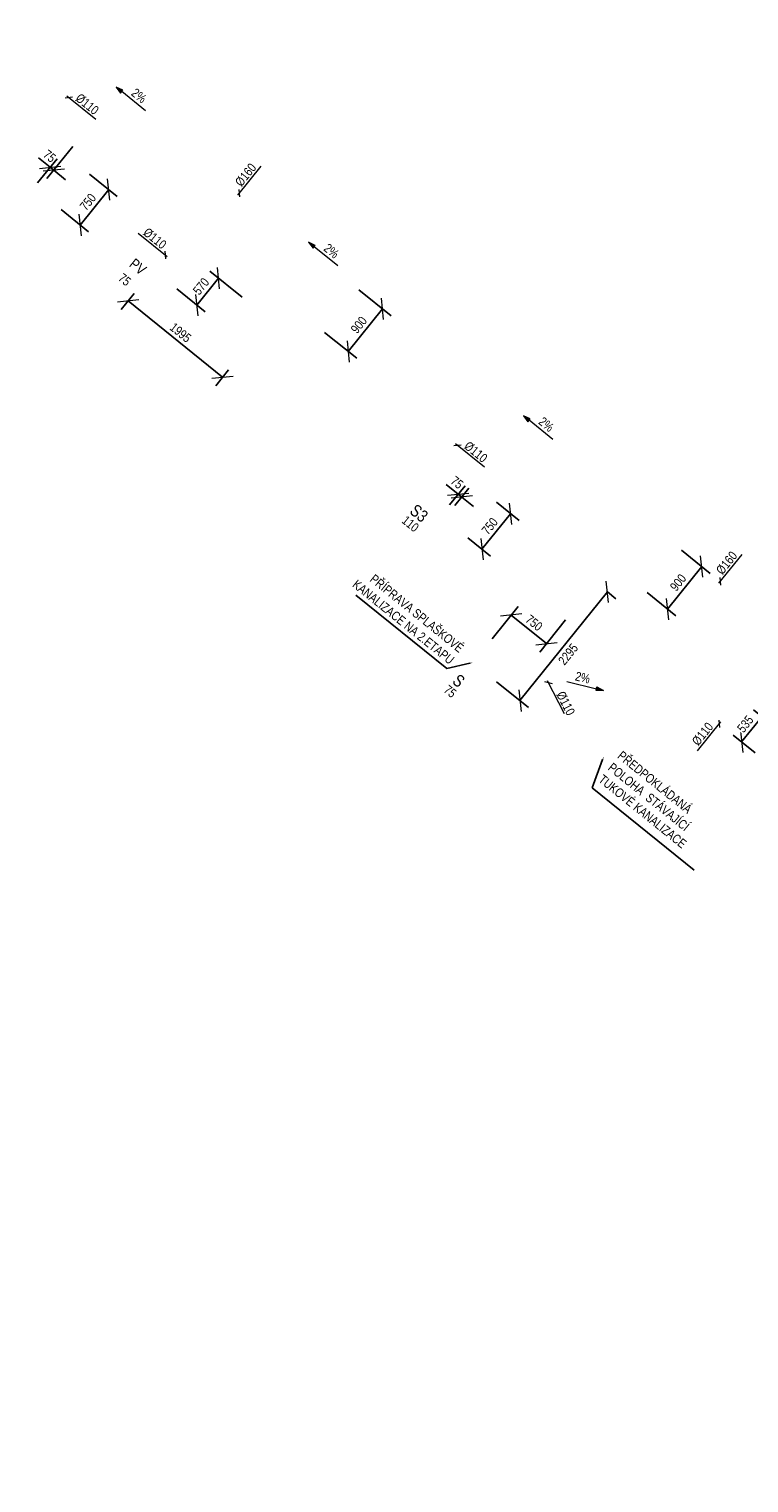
# Model space of a CAD drawing. Header units: millimetres. Extents: x -596506442 to -596040348, y -1160311056 to -1159813945.
# Tile 12 of 77: x -596449067 to -596437221, y -1160062169 to -1160038263. Entities that reach past the tile are written whole.
import ezdxf
from ezdxf import colors
from ezdxf.entities.mleader import LeaderData, LeaderLine
from ezdxf.math import Vec2, Vec3

# ---------------------------------------------------------------- set-up
doc = ezdxf.new("R2010")
doc.units = ezdxf.units.MM
doc.layers.get('Defpoints').update_dxf_attribs({"color": 220})
doc.layers.add('obrys', color=7, linetype='Continuous')
for name, color, linetype, lineweight in [('TP_01_Text', 7, 'Continuous', 5), ('ZTI-potr_studena-popis', 7, 'Continuous', 13), ('ZTI-voda-popis', 7, 'Continuous', 15)]:
    doc.layers.add(name, color=color, linetype=linetype, lineweight=lineweight)
doc.styles.add('ARIAL', font='arial.ttf', dxfattribs={"width": 0.8})
doc.styles.get("Standard").update_dxf_attribs({"font": 'ic-simplex.shx', "width": 0.8})
doc.dimstyles.new('CADKON', dxfattribs={"dimscale": 100, "dimtxt": 2.5, "dimasz": 2.5, "dimexe": 1.8, "dimexo": 5, "dimgap": 0.6, "dimtad": 1, "dimrnd": 1, "dimtxsty": 'Standard', "dimblk1": 'OBLIQUE', "dimblk2": 'OBLIQUE', "dimsah": 1, "dimcen": 2.5, "dimadec": 1, "dimazin": 2, "dimtfac": 1, "dimtdec": 4, "dimtix": 1, "dimtmove": 2, "dimatfit": 3, "dimldrblk": 'OPEN30', "dimfxl": 5, "dimfxlon": 1, "dimtfill": 1, "dimtolj": 1, "dimarcsym": 0})

# ---------------------------------------------------------------- blocks, each defined once
blk = doc.blocks.new('spád')
h = blk.add_hatch(color=256)
h.dxf.hatch_style = 1
h.paths.add_polyline_path([(126994, 9932), (126874, 9962), (126874, 9902)])
at = {"layer": 'ZTI-potr_studena-popis'}
blk.add_line((126374, 9932), (126874, 9932), dxfattribs=at)
blk.add_lwpolyline([(126874, 9962), (126994, 9932), (126874, 9902), (126874, 9962)], dxfattribs=at)
blk = doc.blocks.new('_OBLIQUE')
at = {"color": 0, "linetype": 'ByBlock'}
blk.add_line((-0.5, -0.5), (0.5, 0.5), dxfattribs=at)
blk = doc.blocks.new('*D141')
at = {"layer": 'Defpoints', "color": 0, "transparency": 16777216}
for p in [(-596441765, -1160045731), (-596442236, -1160046315), (-596441615, -1160046816)]:
    blk.add_point(p, dxfattribs=at)
at = {"layer": 'ZTI-potr_studena-popis', "color": 0, "lineweight": -2, "transparency": 16777216}
for p, q in [((-596441376, -1160046045), (-596441004, -1160046345)), ((-596441144, -1160046232), (-596441615, -1160046816)), ((-596441846, -1160046629), (-596441475, -1160046929))]:
    blk.add_line(p, q, dxfattribs=at)
at = {"layer": 'ZTI-potr_studena-popis', "color": 0, "lineweight": -2, "transparency": 16777216, "xscale": 250, "yscale": 250, "zscale": 250}
for p, rotation in [((-596441144, -1160046232), 51.12237106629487), ((-596441615, -1160046816), 231.1223710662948)]:
    blk.add_blockref('_OBLIQUE', p, dxfattribs=dict(at, rotation=rotation))
at = {"layer": 'ZTI-potr_studena-popis', "color": 0, "transparency": 16777216, "insert": (-596441486, -1160046438), "char_height": 150, "attachment_point": 5, "rotation": 51.1224, "style": 'ARIAL', "bg_fill": 3, "box_fill_scale": 1.1, "bg_fill_color": 256, "bg_fill_true_color": 13158600, "bg_fill_transparency": 0}
blk.add_mtext('\\A1;750', dxfattribs=at)
blk = doc.blocks.new('_Open30')
at = {"color": 0, "lineweight": -2}
for p, q in [((-1, 0.268), (0, 0)), ((0, 0), (-1, -0.268)), ((0, 0), (-1, 0))]:
    blk.add_line(p, q, dxfattribs=at)
blk = doc.blocks.new('*D142')
at = {"layer": 'Defpoints', "color": 0, "transparency": 16777216}
for p in [(-596447026, -1160042224), (-596446308, -1160042802), (-596445112, -1160043032)]:
    blk.add_point(p, dxfattribs=at)
at = {"layer": 'ZTI-potr_studena-popis', "color": 0, "lineweight": -2, "transparency": 16777216}
for p, q in [((-596445950, -1160042357), (-596446308, -1160042802)), ((-596445561, -1160042671), (-596446090, -1160042244)), ((-596446637, -1160042537), (-596446168, -1160042915))]:
    blk.add_line(p, q, dxfattribs=at)
at = {"layer": 'ZTI-potr_studena-popis', "color": 0, "lineweight": -2, "transparency": 16777216, "xscale": 250, "yscale": 250, "zscale": 250}
for p, rotation in [((-596445950, -1160042357), 51.12237106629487), ((-596446308, -1160042802), 231.1223710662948)]:
    blk.add_blockref('_OBLIQUE', p, dxfattribs=dict(at, rotation=rotation))
at = {"layer": 'ZTI-potr_studena-popis', "color": 0, "transparency": 16777216, "insert": (-596446236, -1160042494), "char_height": 150, "attachment_point": 5, "rotation": 51.1224, "style": 'ARIAL', "bg_fill": 3, "box_fill_scale": 1.1, "bg_fill_color": 256, "bg_fill_true_color": 13158600, "bg_fill_transparency": 0}
blk.add_mtext('\\A1;570', dxfattribs=at)
blk = doc.blocks.new('*D143')
at = {"layer": 'Defpoints', "color": 0, "transparency": 16777216}
for p in [(-596448460, -1160040333), (-596448931, -1160040917), (-596448227, -1160041485)]:
    blk.add_point(p, dxfattribs=at)
at = {"layer": 'ZTI-potr_studena-popis', "color": 0, "lineweight": -2, "transparency": 16777216}
for p, q in [((-596448071, -1160040647), (-596447616, -1160041014)), ((-596447756, -1160040901), (-596448227, -1160041485)), ((-596448541, -1160041231), (-596448087, -1160041598))]:
    blk.add_line(p, q, dxfattribs=at)
at = {"layer": 'ZTI-potr_studena-popis', "color": 0, "lineweight": -2, "transparency": 16777216, "xscale": 250, "yscale": 250, "zscale": 250}
for p, rotation in [((-596447756, -1160040901), 51.12237106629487), ((-596448227, -1160041485), 231.1223710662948)]:
    blk.add_blockref('_OBLIQUE', p, dxfattribs=dict(at, rotation=rotation))
at = {"layer": 'ZTI-potr_studena-popis', "color": 0, "transparency": 16777216, "insert": (-596448098, -1160041107), "char_height": 150, "attachment_point": 5, "rotation": 51.1224, "style": 'ARIAL', "bg_fill": 3, "box_fill_scale": 1.1, "bg_fill_color": 256, "bg_fill_true_color": 13158600, "bg_fill_transparency": 0}
blk.add_mtext('\\A1;750', dxfattribs=at)
blk = doc.blocks.new('*D146')
at = {"layer": 'Defpoints', "color": 0, "transparency": 16777216}
for p in [(-596439490, -1160047052), (-596440551, -1160048368), (-596441766, -1160048681)]:
    blk.add_point(p, dxfattribs=at)
at = {"layer": 'ZTI-potr_studena-popis', "color": 0, "lineweight": -2, "transparency": 16777216}
for p, q in [((-596441448, -1160048287), (-596441021, -1160047758)), ((-596441134, -1160047898), (-596440551, -1160048368)), ((-596440237, -1160047979), (-596440664, -1160048508))]:
    blk.add_line(p, q, dxfattribs=at)
at = {"layer": 'ZTI-potr_studena-popis', "color": 0, "lineweight": -2, "transparency": 16777216, "xscale": 250, "yscale": 250, "zscale": 250}
for p, rotation in [((-596441134, -1160047898), 141.1223710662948), ((-596440551, -1160048368), 321.1223710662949)]:
    blk.add_blockref('_OBLIQUE', p, dxfattribs=dict(at, rotation=rotation))
at = {"layer": 'ZTI-potr_studena-popis', "color": 0, "transparency": 16777216, "insert": (-596440757, -1160048027), "char_height": 150, "attachment_point": 5, "rotation": 321.1224, "style": 'ARIAL', "bg_fill": 3, "box_fill_scale": 1.1, "bg_fill_color": 256, "bg_fill_true_color": 13158600, "bg_fill_transparency": 0}
blk.add_mtext('\\A1;750', dxfattribs=at)
blk = doc.blocks.new('*D147')
at = {"layer": 'Defpoints', "color": 0, "transparency": 16777216}
for p in [(-596441517, -1160045424), (-596442463, -1160046477)]:
    blk.add_point(p, dxfattribs=at)
at = {"layer": 'ZTI-potr_studena-popis', "color": 0, "lineweight": -2, "transparency": 16777216}
for p, q in [((-596442006, -1160045911), (-596442201, -1160045754)), ((-596442149, -1160046088), (-596441893, -1160045771)), ((-596441831, -1160045813), (-596442061, -1160046098)), ((-596441948, -1160045958), (-596441753, -1160046115))]:
    blk.add_line(p, q, dxfattribs=at)
at = {"layer": 'ZTI-potr_studena-popis', "color": 0, "transparency": 16777216, "insert": (-596442025, -1160045720), "char_height": 150, "attachment_point": 5, "rotation": 321.1224, "style": 'ARIAL', "bg_fill": 3, "box_fill_scale": 1.1, "bg_fill_color": 256, "bg_fill_true_color": 13158600, "bg_fill_transparency": 0}
blk.add_mtext('\\A1;75', dxfattribs=at)
at = {"layer": 'Defpoints', "color": 0, "transparency": 16777216}
blk.add_point((-596441948, -1160045958), dxfattribs=at)
at = {"layer": 'ZTI-potr_studena-popis', "color": 0, "lineweight": -2, "transparency": 16777216}
blk.add_line((-596442006, -1160045911), (-596441948, -1160045958), dxfattribs=at)
at = {"layer": 'ZTI-potr_studena-popis', "color": 0, "lineweight": -2, "transparency": 16777216, "xscale": 250, "yscale": 250, "zscale": 250}
for p, rotation in [((-596442006, -1160045911), 321.1223710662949), ((-596441948, -1160045958), 141.1223710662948)]:
    blk.add_blockref('_OBLIQUE', p, dxfattribs=dict(at, rotation=rotation))
blk = doc.blocks.new('*D148')
at = {"layer": 'Defpoints', "color": 0, "transparency": 16777216}
for p in [(-596447026, -1160042224), (-596445471, -1160043477), (-596445882, -1160043987)]:
    blk.add_point(p, dxfattribs=at)
at = {"layer": 'ZTI-potr_studena-popis', "color": 0, "lineweight": -2, "transparency": 16777216}
for p, q in [((-596447340, -1160042613), (-596447550, -1160042874)), ((-596447437, -1160042733), (-596445882, -1160043987)), ((-596445785, -1160043866), (-596445995, -1160044127))]:
    blk.add_line(p, q, dxfattribs=at)
at = {"layer": 'ZTI-potr_studena-popis', "color": 0, "lineweight": -2, "transparency": 16777216, "xscale": 250, "yscale": 250, "zscale": 250}
for p, rotation in [((-596447437, -1160042733), 141.1223710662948), ((-596445882, -1160043987), 321.1223710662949)]:
    blk.add_blockref('_OBLIQUE', p, dxfattribs=dict(at, rotation=rotation))
at = {"layer": 'ZTI-potr_studena-popis', "color": 0, "transparency": 16777216, "insert": (-596446574, -1160043254), "char_height": 150, "attachment_point": 5, "rotation": 321.1224, "style": 'ARIAL', "bg_fill": 3, "box_fill_scale": 1.1, "bg_fill_color": 256, "bg_fill_true_color": 13158600, "bg_fill_transparency": 0}
blk.add_mtext('\\A1;1995', dxfattribs=at)
blk = doc.blocks.new('*D149')
at = {"layer": 'Defpoints', "color": 0, "transparency": 16777216}
for p in [(-596448209, -1160040022), (-596448989, -1160040870)]:
    blk.add_point(p, dxfattribs=at)
at = {"layer": 'ZTI-potr_studena-popis', "color": 0, "lineweight": -2, "transparency": 16777216}
for p, q in [((-596448347, -1160040193), (-596448774, -1160040723)), ((-596448927, -1160040792), (-596448606, -1160040395)), ((-596448719, -1160040535), (-596448914, -1160040378)), ((-596448661, -1160040583), (-596448466, -1160040740))]:
    blk.add_line(p, q, dxfattribs=at)
at = {"layer": 'ZTI-potr_studena-popis', "color": 0, "transparency": 16777216, "insert": (-596448729, -1160040353), "char_height": 150, "attachment_point": 5, "rotation": 321.1224, "style": 'ARIAL', "bg_fill": 3, "box_fill_scale": 1.1, "bg_fill_color": 256, "bg_fill_true_color": 13158600, "bg_fill_transparency": 0}
blk.add_mtext('\\A1;75', dxfattribs=at)
at = {"layer": 'Defpoints', "color": 0, "transparency": 16777216}
blk.add_point((-596448661, -1160040583), dxfattribs=at)
at = {"layer": 'ZTI-potr_studena-popis', "color": 0, "lineweight": -2, "transparency": 16777216}
blk.add_line((-596448719, -1160040535), (-596448661, -1160040583), dxfattribs=at)
at = {"layer": 'ZTI-potr_studena-popis', "color": 0, "lineweight": -2, "transparency": 16777216, "xscale": 250, "yscale": 250, "zscale": 250}
for p, rotation in [((-596448719, -1160040535), 321.1223710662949), ((-596448661, -1160040583), 141.1223710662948)]:
    blk.add_blockref('_OBLIQUE', p, dxfattribs=dict(at, rotation=rotation))
blk = doc.blocks.new('*D162')
at = {"layer": 'Defpoints', "color": 0, "transparency": 16777216}
for p in [(-596444034, -1160042232), (-596444599, -1160042933), (-596443251, -1160042863)]:
    blk.add_point(p, dxfattribs=at)
at = {"layer": 'ZTI-potr_studena-popis', "color": 0, "lineweight": -2, "transparency": 16777216}
for p, q in [((-596443640, -1160042549), (-596443111, -1160042976)), ((-596443816, -1160043564), (-596443251, -1160042863)), ((-596444205, -1160043250), (-596443676, -1160043677))]:
    blk.add_line(p, q, dxfattribs=at)
at = {"layer": 'ZTI-potr_studena-popis', "color": 0, "lineweight": -2, "transparency": 16777216, "xscale": 250, "yscale": 250, "zscale": 250}
for p, rotation in [((-596443251, -1160042863), 51.12237106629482), ((-596443816, -1160043564), 231.1223710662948)]:
    blk.add_blockref('_OBLIQUE', p, dxfattribs=dict(at, rotation=rotation))
at = {"layer": 'ZTI-potr_studena-popis', "color": 0, "transparency": 16777216, "insert": (-596443640, -1160043128), "char_height": 150, "attachment_point": 5, "rotation": 51.1224, "style": 'ARIAL', "bg_fill": 3, "box_fill_scale": 1.1, "bg_fill_color": 256, "bg_fill_true_color": 13158600, "bg_fill_transparency": 0}
blk.add_mtext('\\A1;900', dxfattribs=at)
blk = doc.blocks.new('*D163')
at = {"layer": 'Defpoints', "color": 0, "transparency": 16777216}
for p in [(-596438721, -1160046516), (-596437997, -1160047100), (-596439286, -1160047216)]:
    blk.add_point(p, dxfattribs=at)
at = {"layer": 'ZTI-potr_studena-popis', "color": 0, "lineweight": -2, "transparency": 16777216}
for p, q in [((-596438332, -1160046830), (-596437857, -1160047213)), ((-596438562, -1160047800), (-596437997, -1160047100)), ((-596438897, -1160047530), (-596438422, -1160047913))]:
    blk.add_line(p, q, dxfattribs=at)
at = {"layer": 'ZTI-potr_studena-popis', "color": 0, "lineweight": -2, "transparency": 16777216, "xscale": 250, "yscale": 250, "zscale": 250}
for p, rotation in [((-596437997, -1160047100), 51.12237106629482), ((-596438562, -1160047800), 231.1223710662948)]:
    blk.add_blockref('_OBLIQUE', p, dxfattribs=dict(at, rotation=rotation))
at = {"layer": 'ZTI-potr_studena-popis', "color": 0, "transparency": 16777216, "insert": (-596438386, -1160047364), "char_height": 150, "attachment_point": 5, "rotation": 51.1224, "style": 'ARIAL', "bg_fill": 3, "box_fill_scale": 1.1, "bg_fill_color": 256, "bg_fill_true_color": 13158600, "bg_fill_transparency": 0}
blk.add_mtext('\\A1;900', dxfattribs=at)
blk = doc.blocks.new('*D166')
at = {"layer": 'Defpoints', "color": 0, "transparency": 16777216}
for p in [(-596439741, -1160047363), (-596441766, -1160048681), (-596440990, -1160049306)]:
    blk.add_point(p, dxfattribs=at)
at = {"layer": 'ZTI-potr_studena-popis', "color": 0, "lineweight": -2, "transparency": 16777216}
for p, q in [((-596439549, -1160047518), (-596440990, -1160049306)), ((-596439549, -1160047518), (-596439409, -1160047631)), ((-596441376, -1160048995), (-596440850, -1160049419))]:
    blk.add_line(p, q, dxfattribs=at)
at = {"layer": 'ZTI-potr_studena-popis', "color": 0, "lineweight": -2, "transparency": 16777216, "xscale": 250, "yscale": 250, "zscale": 250}
for p, rotation in [((-596439549, -1160047518), 51.12237106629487), ((-596440990, -1160049306), 231.1223710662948)]:
    blk.add_blockref('_OBLIQUE', p, dxfattribs=dict(at, rotation=rotation))
at = {"layer": 'ZTI-potr_studena-popis', "color": 0, "transparency": 16777216, "insert": (-596440196, -1160048543), "char_height": 150, "attachment_point": 5, "rotation": 51.1224, "style": 'ARIAL', "bg_fill": 3, "box_fill_scale": 1.1, "bg_fill_color": 256, "bg_fill_true_color": 13158600, "bg_fill_transparency": 0}
blk.add_mtext('\\A1;2295', dxfattribs=at)
blk = doc.blocks.new('*D169')
at = {"layer": 'Defpoints', "color": 0, "transparency": 16777216}
for p in [(-596436393, -1160050062), (-596436729, -1160050478)]:
    blk.add_point(p, dxfattribs=at)
at = {"layer": 'ZTI-potr_studena-popis', "color": 0, "lineweight": -2, "transparency": 16777216}
for p, q in [((-596436783, -1160049748), (-596437146, -1160049455)), ((-596437006, -1160049568), (-596437341, -1160049984)), ((-596437118, -1160050164), (-596437481, -1160049871))]:
    blk.add_line(p, q, dxfattribs=at)
at = {"layer": 'ZTI-potr_studena-popis', "color": 0, "lineweight": -2, "transparency": 16777216, "xscale": 250, "yscale": 250, "zscale": 250}
for p, rotation in [((-596437006, -1160049568), 51.12237106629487), ((-596437341, -1160049984), 231.1223710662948)]:
    blk.add_blockref('_OBLIQUE', p, dxfattribs=dict(at, rotation=rotation))
at = {"layer": 'ZTI-potr_studena-popis', "color": 0, "transparency": 16777216, "insert": (-596437280, -1160049690), "char_height": 150, "attachment_point": 5, "rotation": 51.1224, "style": 'ARIAL', "bg_fill": 3, "box_fill_scale": 1.1, "bg_fill_color": 256, "bg_fill_true_color": 13158600, "bg_fill_transparency": 0}
blk.add_mtext('\\A1;535', dxfattribs=at)
at = {"layer": 'Defpoints', "color": 0, "transparency": 16777216}
blk.add_point((-596437341, -1160049984), dxfattribs=at)

msp = doc.modelspace()

# ---------------------------------------------------------------- texts
at = {"layer": 'obrys', "char_height": 200, "width": 3467.51018, "attachment_point": 1, "rotation": 321.1223711}
for insert in [(-596476703.894, -1159957750.085), (-596477780.801, -1159959085.778)]:
    msp.add_mtext('\\pi2798.69709;{\\fArial|b0|i0|c238|p34;KKV50\\P\\pi1200.00677;BEZ OVLÁDACÍ PÁKY}', dxfattribs=dict(at, insert=insert))

# ---------------------------------------------------------------- next in the draw order: texts
at = {"layer": 'TP_01_Text', "color": 0, "insert": (-596423519.894, -1159920093.74), "char_height": 200, "width": 9574.27685, "attachment_point": 1, "rotation": 321.1223711, "style": 'ARIAL', "bg_fill": 3, "box_fill_scale": 1, "bg_fill_color": 256, "bg_fill_transparency": 0}
msp.add_mtext('\\A1;POZNÁMKA - OBECNĚ:\\PPROJEKTOVÁ DOKUMENTACE BYLA ZPRACOVÁNA ZA ÚČELEM VYDÁNÍ STAVEBNÍHO POVOLENÍ. PODROBNOST, PŘESNOST, ROZSAH I OBSAH DOKUMENTACE ODPOVÍDÁ VYHLÁŠCE Č. 499/2006 - VYHLÁŠKA O DOKUMENTACI STAVEB:\\PVÝKRESOVÁ ČÁST OBSAHUJE UMÍSTĚNÍ A USPOŘÁDÁNÍ ROZHODUJÍCÍCH ZAŘÍZENÍ, STROJŮ, ZÁKLADNÍCH MECHANICKÝCH KOMPONENTŮ, ZDROJŮ ENERGIE APOD.; ZÁKLADNÍ VYMEZENÍ PROSTORU NA JEJICH UMÍSTĚNÍ VE STAVBĚ; ZÁKLADNÍ PŘEHLEDOVÁ SCHÉMATA ROZVODŮ A ZAŘÍZENÍ, ZÁKLADNÍ TECHNOLOGICKÁ SCHÉMATA; PŮDORYSY PÁTEŘNÍCH POTRUBNÍCH ROZVODŮ; PŘIPOJOVACÍ POTRUBNÍ ANI KONCOVÉ PRVKY SE NEZOBRAZUJÍ\\P\\PPOZNÁMKA - VODOVOD:\\P\\pt200;-^IUZAVÍRACÍ ARMATURY BUDOU UMÍSTĚNY DLE ČSN 75 5401, NUTNOST ZAJISTIT PŘÍSTUP\\P-^IMINIMÁLNÍ SKLON BUDE 0,3 % SMĚREM K VYPOUŠTĚCÍM ARMATURÁM,\\P-^IVEŠKERÉ POTRUBÍ BUDE ZAIZOLOVÁNO TEPELNOU IZOLACÍ, VIZ LEGENDA,\\P-^IKOTVENÍ POTRUBÍ, KOMPENZÁTORY DÉLKOVÉ ROZTAŽNOSTI A VÝŠKOVÉ UMÍSTĚNÍ PŘÍVODŮ VODY BUDE DLE MONTÁŽNÍCH NÁVODŮ DODAVATELŮ,\\P-^IPOTRUBÍ PITNÉ VODY BUDE Z TŘÍVRSTVÉHO POTRUBÍ PP-RCT, POŽÁRNÍ POTRUBÍ Z OCELI (OZN. JMENOVITOU SVĚTLOSTÍ POTRUBÍ DN)\\P-^IPOTRUBÍ PŘEVÁŽNĚ VEDENO V PŘEDSTĚNĚ, NENÍ-LI UVEDENO JINAK, SVISLÉ POTRUBÍ VEDENO V  KOMÍNOVÝCH PRŮDUŠÍCH PRŮMĚRU 150 mm\\P-^IPOLOHY REDUKCÍ, KULOVÝCH KOHOUTŮ A ARMATUR JSOU ZAKRESLENY POUZE ORIENTAČNĚ, PŘESNÁ POLOHA BUDE UPŘESNĚNA V DALŠÍM STUPNI PD\\P-^IPŘED VSTUPEM VODOVODU DO KAŽDÉHO BYTU BUDE OSAZEN NA SV A TV PODRUŽNÝ VODOMĚR S M-BUS, NUTNO ZAJISTIT PŘÍSTUP (OSAZENÍ REVIZNÍCH DVÍŘEK)\\P-^IOCHRANU PROTI ZNEČIŠTĚNÍ PITNÉ VODY VE VNITŘNÍM VODOVODU A ZAŘÍZENÍ NA OCHRANU PROTI ZNEČIŠTĚNÍ, ZPĚTNÝM PRŮTOKEM NUTNO ŘEŠIT DLE ČSN EN 1717, \\PDÁLE VIZ TECHNICKÁ ZPRÁVA.\\P\\PPOZNÁMKA - KANALIZACE:\\P-^IVŠECHNA PŘIPOJOVACÍ POTRUBÍ BUDOU PROVEDENA V MINIMÁLNÍM SKLONU 3% NENÍ-LI TOMU UVEDENO JINAK, \\P-^IVEŠKERÉ ODPADNÍ POTRUBÍ BUDE PROVEDENO Z ODHLUČNĚNÝCH TŘÍVRSTVÝCH PLASTOVÝCH TRUBEK Z PP, PŘIPOJOVACÍ POTRUBÍ Z MATERIÁLU PP-HT,\\P-^IPOTRUBÍ V DRÁŽKÁCH BUDE CHRÁNĚNO PROTI MECHANICKÉMU POŠKOZENÍ PLSTĚNÝMI PÁSY,\\P-^IUCHYCENÍ POTRUBÍ BUDE PROVEDENO DLE MONTÁŽNÍHO NÁVODU VÝROBCE,\\P-^INA ODPADNÍM POTRUBÍ BUDOU UMÍSTĚNY ČISTICÍ KUSY 1 m NAD PODLAHOU DANÉHO PODLAŽÍ, NUTNO ZAJISTIT PŘÍSTUP (OSAZENÍ REVIZNÍCH DVÍŘEK),\\P-^IDANÁ ODPADNÍ POTRUBÍ BUDOU VYVEDENA NAD STŘECHU A UKONČENY VENTILAČNÍ HLAVICÍ VE VÝŠCE min. 0,5 m NAD ÚROVNÍ STŘECHY\\P-^IZÁSADY PRO PROVÁDĚNÍ PŘIPOJOVACÍHO POTRUBÍ:\\P\\pi-400,l600,t600;--^INEJVĚTŠÍ DÉLKA NEVĚTRANÉHO PŘIPOJOVACÍHO POTRUBÍ JE 4 m,\\P--^INEJMENŠÍ SKLON NEVĚTRANÉHO PŘIPOJOVACÍHO POTRUBÍ JSOU 3%,\\P--^IUM KAŽDÉHO ZAŘIZOVACÍHO PŘEDMĚTU BUDE OSAZENA ZÁPACHOVÁ UZÁVĚRA S VÝŠKOU VODNÍHO SLOUPCE MINIMÁLNĚ 50 mm,\\P--^IPŘECHOD NA ODPADNÍ POTRUBÍ JE PROVEDEN ODBOČKAMI S ÚHLEM ODBOČENÍ 45° AŽ 88,5°,\\P--^IPŘIPOJOVACÍ POTRUBÍ OD DVOU A VÍCE ZAŘIZOVACÍCH PŘEDMĚTŮ NAPOJENÉHO DO SVODNÉHO POTRUBÍ MÁ BÝT OPATŘENO ČISTÍCÍ TVAROVKOU,\\P--^IPŘIPOJOVACÍ POTRUBÍ NAPOJENÁ NA ODPADNÍ POTRUBÍ ODBOČKOU S ÚHLEM VĚTŠÍM NEŽ 75°, MUSÍ MÍT MEZI DNEM PŘIPOJOVACÍHO POTRUBÍ V MÍSTĚ PŘIPOJENÍ \\P\\pi0,l0,tz;^IA HLADINOU VODY V NAPOJENÉ ZÁPACHOVÉ UZÁVĚRCE SVISLOU VZDÁLENOST VĚTŠÍ NEBO ROVNU VNITŘNÍMU PRŮMĚRU PŘIPOJOVACÍHO POTRUBÍ,\\P\\pi-400,l600,t600;--^IODBOČKY S BOČNÍM ÚHLEM PŘIPOJENÍ VĚTŠÍM NEŽ 60° MUSÍ BÝT NA PŘIPOJOVACÍM POTRUBÍ OSAZENY S ODTOKEM VE SVISLÉ ROVINĚ,\\P--^IEXCENTRICKÉ REDUKCE OSAZENÉ NA LEŽATÉM PŘIPOJOVACÍM POTRUBÍ MUSÍ BÝT OSAZENY S ROVNÝM POVRCHEM NAHOŘE,\\P--^IODPADNÍ POTRUBÍ , KTERÉ JE VYVEDENO NAD STŘECHU BUDE UKONČENO VĚTRACÍ HLAVICÍ v=0,5 m, OSTATNÍ  POTRUBÍ UKONČENA PŘIVZDUŠŇOVACÍM VENTILEM ,\\P\\pi0,l0,tz;DÁLE VIZ TECHNICKÁ ZPRÁVA.', dxfattribs=at)
at = {"layer": 'ZTI-voda-popis', "ltscale": 20, "insert": (-596440262.149, -1160049132.58), "char_height": 150, "width": 494.33998, "attachment_point": 1, "rotation": 297.1664664, "style": 'ARIAL', "bg_fill": 3, "box_fill_scale": 1, "bg_fill_color": 256, "bg_fill_transparency": 0}
msp.add_mtext('%%C110', dxfattribs=at)

# ---------------------------------------------------------------- next in the draw order: dimensions: what is measured, and where the dimension line sits
at = {"layer": 'ZTI-potr_studena-popis'}
dim = msp.add_linear_dim(base=(-596437341.336, -1160049984.108), p1=(-596436393.395, -1160050062.205), p2=(-596436728.647, -1160050478.091), angle=51.1223711, dimstyle='CADKON', override={"dimtxt": 1.5, "dimrnd": 5, "dimtxsty": 'ARIAL'}, dxfattribs=at)
dim.commit()
dim.dimension.update_dxf_attribs({"geometry": '*D169', "text_midpoint": (-596437280.063, -1160049690.418)})

# ---------------------------------------------------------------- next in the draw order: leaders
ml = msp.add_multileader_mtext('Standard')
ml.set_content('PŘEDPOKLÁDANÁ POLOHA  STÁVAJÍCÍ TUKOVÉ KANALIZACE ', color=256, style='ARIAL')
ml.set_leader_properties()
ml.build(insert=Vec2(0, 0))
ml.multileader.update_dxf_attribs({"text_left_attachment_type": 5, "text_right_attachment_type": 5, "dogleg_length": 0.36, "arrow_head_size": 50})
ctx = ml.context
ctx.base_point, ctx.char_height, ctx.arrow_head_size, ctx.landing_gap_size, ctx.plane_origin, ctx.plane_x_axis, ctx.plane_y_axis = Vec3(-596439800.597, -1160050738.836), 150, 50, 0.09, Vec3(-596439576.299, -1160050185.735), Vec3(0.778488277, -0.627659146), Vec3(0.627659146, 0.778488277)
ctx.left_attachment, ctx.right_attachment = 5, 5
notes = []
notes.append((ctx, [(0, (1, 1, 0), (-596439800.877, -1160050738.61), (0.778488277, -0.627659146), 0.36, [(0, [(-596439610.82, -1160050228.552)], 0, [])])]))
ctx.mtext.insert, ctx.mtext.text_direction, ctx.mtext.rotation, ctx.mtext.width, ctx.mtext.flow_direction = Vec3(-596439302.432, -1160050121.104), Vec3(0.778488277, -0.627659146), 5.604642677, 2137.0394, 5
ctx.mtext.has_bg_fill, ctx.mtext.bg_color, ctx.mtext.bg_scale_factor, ctx.mtext.bg_transparency, ctx.mtext.use_window_bg_color = 1, -1027028792, 1.5, 0, 1
for ctx, leaders in notes:
    for number, flags, end, landing, length, lines in leaders:
        leader = LeaderData()
        leader.index, (leader.has_last_leader_line, leader.has_dogleg_vector, leader.attachment_direction) = number, flags
        leader.last_leader_point, leader.dogleg_vector, leader.dogleg_length = Vec3(end), Vec3(landing), length
        for number, points, colour, breaks in lines:
            line = LeaderLine()
            line.index, line.vertices, line.color, line.breaks = number, Vec3.list(points), colors.encode_raw_color(colour), breaks
            leader.lines.append(line)
        ctx.leaders.append(leader)

# ---------------------------------------------------------------- next in the draw order: linework, layer by layer
at = {"layer": 'ZTI-voda-popis', "ltscale": 20}
msp.add_line((-596440456.27, -1160049030.118), (-596440576.986, -1160048997.675), dxfattribs=at)
msp.add_lwpolyline([(-596440256.512, -1160049520.757), (-596440535.334, -1160048977.446)], dxfattribs=at)

# ---------------------------------------------------------------- next in the draw order: block references
at = {"layer": 'ZTI-potr_studena-popis', "xscale": -1, "rotation": 321.1223710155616}
for p in [(-596355006.626, -1160126657.007), (-596351839.783, -1160129210.286), (-596348303.85, -1160132061.145)]:
    msp.add_blockref('spád', p, dxfattribs=at)

# ---------------------------------------------------------------- next in the draw order: texts
at = {"layer": 'ZTI-voda-popis', "ltscale": 20, "char_height": 150, "width": 494.33998, "style": 'ARIAL', "bg_fill": 3, "box_fill_scale": 1, "bg_fill_color": 256, "bg_fill_transparency": 0}
for s, insert, attachment_point, rotation in [('%%C110', (-596448221.534, -1160039309.151), 1, 321.1179224), ('%%C160', (-596445690.836, -1160040771.582), 1, 51.122371), ('%%C110', (-596446788.888, -1160041774.881), 3, 321.1268195), ('%%C110', (-596441826.436, -1160045028.507), 1, 321.1179224), ('%%C160', (-596437775.712, -1160047153.181), 1, 51.122371), ('%%C110', (-596437913.819, -1160049646.484), 3, 50.9065069)]:
    msp.add_mtext(s, dxfattribs=dict(at, insert=insert, attachment_point=attachment_point, rotation=rotation))

# ---------------------------------------------------------------- next in the draw order: dimensions: what is measured, and where the dimension line sits
at = {"layer": 'ZTI-potr_studena-popis'}
for base, p1, p2, picture, middle in [((-596448226.988, -1160041484.731), (-596448459.963, -1160040333.488), (-596448930.707, -1160040917.355), '*D143', (-596448097.947, -1160041107.068)), ((-596446308.483, -1160042802.034), (-596445112.463, -1160043032.423), (-596447025.942, -1160042223.58), '*D142', (-596446235.511, -1160042493.915)), ((-596441614.934, -1160046815.725), (-596441764.964, -1160045731.357), (-596442235.708, -1160046315.223), '*D141', (-596441485.892, -1160046438.063))]:
    dim = msp.add_linear_dim(base=base, p1=p1, p2=p2, angle=51.1223711, dimstyle='CADKON', override={"dimtxt": 1.5, "dimrnd": 5, "dimtxsty": 'ARIAL'}, dxfattribs=at)
    dim.commit()
    dim.dimension.update_dxf_attribs({"geometry": picture, "text_midpoint": middle})

# ---------------------------------------------------------------- next in the draw order: linework, layer by layer
at = {"layer": 'ZTI-voda-popis', "ltscale": 20}
for p, q in [((-596448349.888, -1160039384.086), (-596448474.176, -1160039397.408)), ((-596445615.892, -1160040899.931), (-596445602.56, -1160041024.218)), ((-596446834.896, -1160041916.208), (-596446821.554, -1160042040.494)), ((-596441954.791, -1160045103.442), (-596442079.079, -1160045116.764)), ((-596437700.767, -1160047281.53), (-596437687.436, -1160047405.817)), ((-596437717.167, -1160049624.46), (-596437703.835, -1160049748.747))]:
    msp.add_line(p, q, dxfattribs=at)
for points in [[(-596447968.548, -1160039748.365), (-596448443.925, -1160039365.03)], [(-596445251.643, -1160040518.563), (-596445634.941, -1160040993.969)], [(-596447271.764, -1160041620.803), (-596446796.329, -1160042004.064)], [(-596441573.451, -1160045467.72), (-596442048.827, -1160045084.385)], [(-596437336.519, -1160046900.162), (-596437719.817, -1160047375.568)], [(-596438069.753, -1160050128.765), (-596437684.666, -1160049654.807)]]:
    msp.add_lwpolyline(points, dxfattribs=at)

# ---------------------------------------------------------------- next in the draw order: texts
at = {"char_height": 150, "width": 142.54692, "attachment_point": 2, "rotation": 321.122371, "line_spacing_factor": 0.8, "style": 'ARIAL', "bg_fill": 3, "box_fill_scale": 1, "bg_fill_color": 256, "bg_fill_transparency": 0}
for insert in [(-596447210.905, -1160039299.931), (-596444044.062, -1160041853.21), (-596440508.129, -1160044704.069)]:
    msp.add_mtext('2%', dxfattribs=dict(at, insert=insert))

# ---------------------------------------------------------------- next in the draw order: dimensions: what is measured, and where the dimension line sits
at = {"layer": 'ZTI-potr_studena-popis'}
dim = msp.add_linear_dim(base=(-596448660.842, -1160040582.639), p1=(-596448989.285, -1160040870.126), p2=(-596448208.899, -1160040022.093), angle=321.1223711, dimstyle='CADKON', override={"dimtxt": 1.5, "dimexo": 1, "dimrnd": 5, "dimtxsty": 'ARIAL'}, dxfattribs=at)
dim.commit()
dim.dimension.update_dxf_attribs({"geometry": '*D149', "text_midpoint": (-596448729.068, -1160040352.575), "dimtype": 160})
for base, p1, p2, angle, picture, middle in [((-596445882.138, -1160043987.054), (-596447025.942, -1160042223.58), (-596445471.069, -1160043477.202), 321.1223711, '*D148', (-596446573.845, -1160043253.912)), ((-596443251.171, -1160042863.265), (-596444599.001, -1160042932.588), (-596444034.142, -1160042231.992), 51.1223711, '*D162', (-596443639.931, -1160043127.833)), ((-596437996.823, -1160047099.603), (-596439285.747, -1160047216.419), (-596438720.888, -1160046515.823), 51.1223711, '*D163', (-596438385.583, -1160047364.172)), ((-596440551.14, -1160048368.223), (-596441765.723, -1160048680.927), (-596439489.831, -1160047051.876), 321.1223711, '*D146', (-596440757.059, -1160048026.75))]:
    dim = msp.add_linear_dim(base=base, p1=p1, p2=p2, angle=angle, dimstyle='CADKON', override={"dimtxt": 1.5, "dimrnd": 5, "dimtxsty": 'ARIAL'}, dxfattribs=at)
    dim.commit()
    dim.dimension.update_dxf_attribs({"geometry": picture, "text_midpoint": middle})

# ---------------------------------------------------------------- next in the draw order: texts
at = {"insert": (-596447221.185, -1160042102.238), "char_height": 175, "width": 291.49657, "attachment_point": 2, "rotation": 321.1223711, "line_spacing_factor": 0.8, "style": 'ARIAL', "bg_fill": 3, "box_fill_scale": 1, "bg_fill_color": 256, "bg_fill_transparency": 0}
msp.add_mtext('PV', dxfattribs=at)

# ---------------------------------------------------------------- next in the draw order: dimensions: what is measured, and where the dimension line sits
at = {"layer": 'ZTI-potr_studena-popis'}
dim = msp.add_linear_dim(base=(-596441947.542, -1160045957.81), p1=(-596442462.63, -1160046477.184), p2=(-596441517.079, -1160045423.904), angle=321.1223711, dimstyle='CADKON', override={"dimtxt": 1.5, "dimrnd": 5, "dimtxsty": 'ARIAL'}, dxfattribs=at)
dim.commit()
dim.dimension.update_dxf_attribs({"geometry": '*D147', "text_midpoint": (-596442025.131, -1160045720.198), "dimtype": 160})

# ---------------------------------------------------------------- next in the draw order: leaders
ml = msp.add_multileader_mtext('Standard')
ml.set_content('PŘÍPRAVA SPLAŠKOVÉ\\PKANALIZACE NA 2.ETAPU', color=256, style='ARIAL')
ml.set_leader_properties()
ml.build(insert=Vec2(0, 0))
ml.multileader.update_dxf_attribs({"text_left_attachment_type": 6, "text_right_attachment_type": 5, "dogleg_length": 0.36, "arrow_head_size": 50})
ctx = ml.context
ctx.base_point, ctx.char_height, ctx.arrow_head_size, ctx.landing_gap_size, ctx.plane_origin, ctx.plane_x_axis, ctx.plane_y_axis = Vec3(-596443600.849, -1160047267.151), 150, 50, 0.09, Vec3(-596441765.723, -1160048680.927), Vec3(0.778488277, -0.627659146), Vec3(0.627659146, 0.778488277)
ctx.left_attachment, ctx.right_attachment, ctx.text_align_type = 6, 5, 2
notes = []
notes.append((ctx, [(1, (1, 1, 0), (-596442192.747, -1160048775.49), (-0.778488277, 0.627659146), 0.36, [(0, [(-596441765.723, -1160048680.927)], 0, [])])]))
ctx.mtext.insert, ctx.mtext.text_direction, ctx.mtext.rotation, ctx.mtext.alignment, ctx.mtext.flow_direction = Vec3(-596441897.837, -1160048408.994), Vec3(0.778488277, -0.627659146), 5.604642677, 3, 5
ctx.mtext.has_bg_fill, ctx.mtext.bg_color, ctx.mtext.bg_scale_factor, ctx.mtext.bg_transparency, ctx.mtext.use_window_bg_color = 1, -1027028792, 1.5, 0, 1
for ctx, leaders in notes:
    for number, flags, end, landing, length, lines in leaders:
        leader = LeaderData()
        leader.index, (leader.has_last_leader_line, leader.has_dogleg_vector, leader.attachment_direction) = number, flags
        leader.last_leader_point, leader.dogleg_vector, leader.dogleg_length = Vec3(end), Vec3(landing), length
        for number, points, colour, breaks in lines:
            line = LeaderLine()
            line.index, line.vertices, line.color, line.breaks = number, Vec3.list(points), colors.encode_raw_color(colour), breaks
            leader.lines.append(line)
        ctx.leaders.append(leader)

# ---------------------------------------------------------------- next in the draw order: texts
at = {"attachment_point": 2, "rotation": 321.1223711, "line_spacing_factor": 0.8, "style": 'ARIAL', "bg_fill": 3, "box_fill_scale": 1, "bg_fill_color": 256, "bg_fill_transparency": 0}
for s, insert, char_height, width in [('75', (-596447446.492, -1160042324.295), 150, 142.54692), ('\\A1;S3', (-596442586.903, -1160046145.056), 200, 285.09383), ('\\A1;S', (-596441933.925, -1160048899.871), 200, 285.09383)]:
    msp.add_mtext(s, dxfattribs=dict(at, insert=insert, char_height=char_height, width=width))

# ---------------------------------------------------------------- next in the draw order: texts
at = {"char_height": 150, "width": 142.54692, "attachment_point": 2, "rotation": 321.1223711, "line_spacing_factor": 0.8, "style": 'ARIAL', "bg_fill": 3, "box_fill_scale": 1, "bg_fill_color": 256, "bg_fill_transparency": 0}
for s, insert in [('110', (-596442743.818, -1160046339.678)), ('75', (-596442090.839, -1160049094.493))]:
    msp.add_mtext(s, dxfattribs=dict(at, insert=insert))

# ---------------------------------------------------------------- next in the draw order: dimensions: what is measured, and where the dimension line sits
at = {"layer": 'ZTI-potr_studena-popis'}
dim = msp.add_linear_dim(base=(-596440990.357, -1160049306.068), p1=(-596439740.894, -1160047363.271), p2=(-596441765.723, -1160048680.927), angle=51.1223711, dimstyle='CADKON', override={"dimtxt": 1.5, "dimrnd": 5, "dimtxsty": 'ARIAL'}, dxfattribs=at)
dim.commit()
dim.dimension.update_dxf_attribs({"geometry": '*D166', "text_midpoint": (-596440195.755, -1160048543.297), "dimtype": 160})

# ---------------------------------------------------------------- next in the draw order: block references
at = {"layer": 'ZTI-potr_studena-popis', "rotation": 346.5997822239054}
msp.add_blockref('spád', (-596565451.047, -1160029367.916), dxfattribs=at)

# ---------------------------------------------------------------- next in the draw order: texts
at = {"insert": (-596439939.12, -1160048852.37), "char_height": 150, "width": 142.54692, "attachment_point": 2, "rotation": 346.5997822, "line_spacing_factor": 0.8, "style": 'ARIAL', "bg_fill": 3, "box_fill_scale": 1, "bg_fill_color": 256, "bg_fill_transparency": 0}
msp.add_mtext('2%', dxfattribs=at)

doc.saveas('drawing.dxf')
